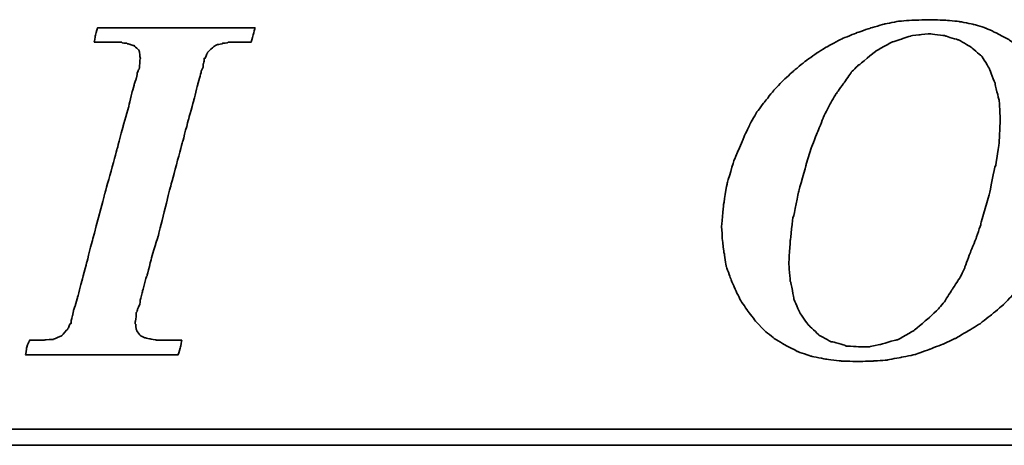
# Model space of a CAD drawing. Header units: millimetres. Extents: x 716 to 1311, y 158 to 389.
# Tile 31 of 48: x 1119 to 1144, y 216 to 227. Entities that reach past the tile are written whole.
import ezdxf

# ---------------------------------------------------------------- set-up
doc = ezdxf.new("R2010")
doc.units = ezdxf.units.MM
doc.header["$LTSCALE"] = 10
doc.layers.add('DIM', color=4, linetype='Continuous')
doc.layers.add('layer 1', color=7, linetype='Continuous')

# ---------------------------------------------------------------- blocks, each defined once
blk = doc.blocks.new('TBI MOTION logo(完整正式版)')
at = {"layer": 'layer 1', "color": 22, "lineweight": 35}
for points, knots in [([(-11.34375, -6.98375), (-11.34375, -6.98375), (-10.91375, -7.43875), (-10.91375, -7.43875), (-10.91375, -7.43875), (-10.91375, -7.43875), (-10.38625, -7.87125), (-10.38625, -7.87125), (-10.38625, -7.87125), (-10.38625, -7.87125), (-9.81125, -8.20375), (-9.81125, -8.20375), (-9.81125, -8.20375), (-9.81125, -8.20375), (-9.21125, -8.51875), (-9.21125, -8.51875), (-9.21125, -8.51875), (-9.21125, -8.51875), (-8.51625, -8.75875), (-8.51625, -8.75875), (-8.51625, -8.75875), (-8.51625, -8.75875), (-7.77125, -8.90375), (-7.77125, -8.90375), (-7.77125, -8.90375), (-7.77125, -8.90375), (-6.97875, -8.99875), (-6.97875, -8.99875), (-6.97875, -8.99875), (-6.97875, -8.99875), (-6.14125, -9.02375), (-6.14125, -9.02375), (-6.14125, -9.02375), (-6.14125, -9.02375), (-5.37125, -8.99875), (-5.37125, -8.99875), (-5.37125, -8.99875), (-5.37125, -8.99875), (-4.65375, -8.94875), (-4.65375, -8.94875), (-4.65375, -8.94875), (-4.65375, -8.94875), (-3.93375, -8.80625), (-3.93375, -8.80625), (-3.93375, -8.80625), (-3.93375, -8.80625), (-3.21375, -8.66375), (-3.21375, -8.66375), (-3.21375, -8.66375), (-3.21375, -8.66375), (-2.49375, -8.39875), (-2.49375, -8.39875), (-2.49375, -8.39875), (-2.49375, -8.39875), (-1.79875, -8.13375), (-1.79875, -8.13375), (-1.79875, -8.13375), (-1.79875, -8.13375), (-1.17375, -7.84375), (-1.17375, -7.84375), (-1.17375, -7.84375), (-1.17375, -7.84375), (-0.52375, -7.46375), (-0.52375, -7.46375), (-0.52375, -7.46375), (-0.52375, -7.46375), (0.10124, -7.07875), (0.10124, -7.07875), (0.10124, -7.07875), (0.10124, -7.07875), (0.67625, -6.62375), (0.67625, -6.62375), (0.67625, -6.62375), (0.67625, -6.62375), (1.24874, -6.14375), (1.24874, -6.14375), (1.24874, -6.14375), (1.24874, -6.14375), (1.72874, -5.64125), (1.72874, -5.64125), (1.72874, -5.64125), (1.72874, -5.64125), (2.18624, -5.06375), (2.18624, -5.06375), (2.18624, -5.06375), (2.18624, -5.06375), (2.61625, -4.48874), (2.61625, -4.48874), (2.61625, -4.48874), (2.61625, -4.48874), (3.00125, -3.83874), (3.00125, -3.83874), (3.00125, -3.83874), (3.00125, -3.83874), (3.36124, -3.21374), (3.36124, -3.21374), (3.36124, -3.21374), (3.36124, -3.21374), (3.84374, -1.99125), (3.84374, -1.99125), (3.84374, -1.99125), (3.84374, -1.99125), (4.22625, -0.81875), (4.22625, -0.81875), (4.22625, -0.81875), (4.22625, -0.81875), (4.39125, 0.45624), (4.39125, 0.45624), (4.39125, 0.45624), (4.39125, 0.45624), (4.48874, 1.70124), (4.48874, 1.70124), (4.48874, 1.70124), (4.48874, 1.70124), (4.43874, 2.44625), (4.43874, 2.44625), (4.43874, 2.44625), (4.43874, 2.44625), (4.36874, 3.14125), (4.36874, 3.14125), (4.36874, 3.14125), (4.36874, 3.14125), (4.25125, 3.81125), (4.25125, 3.81125), (4.25125, 3.81125), (4.25125, 3.81125), (4.03124, 4.41125), (4.03124, 4.41125), (4.03124, 4.41125), (4.03124, 4.41125), (3.74374, 5.01125), (3.74374, 5.01125), (3.74374, 5.01125), (3.74374, 5.01125), (3.43124, 5.58875), (3.43124, 5.58875), (3.43124, 5.58875), (3.43124, 5.58875), (3.02625, 6.09125), (3.02625, 6.09125), (3.02625, 6.09125), (3.02625, 6.09125), (2.59374, 6.54875), (2.59374, 6.54875), (2.59374, 6.54875), (2.59374, 6.54875), (2.09124, 6.98125), (2.09124, 6.98125), (2.09124, 6.98125), (2.09124, 6.98125), (1.56124, 7.36625), (1.56124, 7.36625), (1.56124, 7.36625), (1.56124, 7.36625), (0.98624, 7.67625), (0.98624, 7.67625), (0.98624, 7.67625), (0.98624, 7.67625), (0.38624, 7.96375), (0.38624, 7.96375), (0.38624, 7.96375), (0.38624, 7.96375), (-0.25875, 8.15625), (-0.25875, 8.15625), (-0.25875, 8.15625), (-0.25875, 8.15625), (-0.98125, 8.30125), (-0.98125, 8.30125), (-0.98125, 8.30125), (-0.98125, 8.30125), (-1.70124, 8.37125), (-1.70124, 8.37125), (-1.70124, 8.37125), (-1.70124, 8.37125), (-2.49375, 8.39624), (-2.49375, 8.39624), (-2.49375, 8.39624), (-2.49375, 8.39624), (-3.28625, 8.37125), (-3.28625, 8.37125), (-3.28625, 8.37125), (-3.28625, 8.37125), (-4.05125, 8.32125), (-4.05125, 8.32125), (-4.05125, 8.32125), (-4.05125, 8.32125), (-4.77375, 8.18125), (-4.77375, 8.18125), (-4.77375, 8.18125), (-4.77375, 8.18125), (-5.51625, 7.96375), (-5.51625, 7.96375), (-5.51625, 7.96375), (-5.51625, 7.96375), (-6.21125, 7.72625), (-6.21125, 7.72625), (-6.21125, 7.72625), (-6.21125, 7.72625), (-6.92875, 7.43625), (-6.92875, 7.43625), (-6.92875, 7.43625), (-6.92875, 7.43625), (-7.57875, 7.10125), (-7.57875, 7.10125), (-7.57875, 7.10125), (-7.57875, 7.10125), (-8.24875, 6.69125), (-8.24875, 6.69125), (-8.24875, 6.69125), (-8.24875, 6.69125), (-8.84875, 6.26125), (-8.84875, 6.26125), (-8.84875, 6.26125), (-8.84875, 6.26125), (-9.42625, 5.78125), (-9.42625, 5.78125), (-9.42625, 5.78125), (-9.42625, 5.78125), (-9.95375, 5.30125), (-9.95375, 5.30125), (-9.95375, 5.30125), (-9.95375, 5.30125), (-10.43375, 4.79624), (-10.43375, 4.79624), (-10.43375, 4.79624), (-10.43375, 4.79624), (-10.88875, 4.22125), (-10.88875, 4.22125), (-10.88875, 4.22125), (-10.88875, 4.22125), (-11.29875, 3.69375), (-11.29875, 3.69375), (-11.29875, 3.69375), (-11.29875, 3.69375), (-11.63375, 3.09125), (-11.63375, 3.09125), (-11.63375, 3.09125), (-11.63375, 3.09125), (-11.91875, 2.49625), (-11.91875, 2.49625), (-11.91875, 2.49625), (-11.91875, 2.49625), (-12.44875, 1.24625), (-12.44875, 1.24625), (-12.44875, 1.24625), (-12.44875, 1.24625), (-12.80875, 0.06874), (-12.80875, 0.06874), (-12.80875, 0.06874), (-12.80875, 0.06874), (-12.99875, -1.07875), (-12.99875, -1.07875), (-12.99875, -1.07875), (-12.99875, -1.07875), (-13.09375, -2.18375), (-13.09375, -2.18375), (-13.09375, -2.18375), (-13.09375, -2.18375), (-13.04875, -2.85375), (-13.04875, -2.85375), (-13.04875, -2.85375), (-13.04875, -2.85375), (-12.97375, -3.50375), (-12.97375, -3.50375), (-12.97375, -3.50375), (-12.97375, -3.50375), (-12.95375, -3.50375), (-12.95375, -3.50375), (-12.95375, -3.50375), (-12.95375, -3.50375), (-12.85375, -4.17375), (-12.85375, -4.17375), (-12.85375, -4.17375), (-12.85375, -4.17375), (-12.63875, -4.77624), (-12.63875, -4.77624), (-12.63875, -4.77624), (-12.63875, -4.77624), (-12.39875, -5.35125), (-12.39875, -5.35125), (-12.39875, -5.35125), (-12.39875, -5.35125), (-12.11375, -5.92875), (-12.11375, -5.92875), (-12.11375, -5.92875), (-12.11375, -5.92875), (-11.75375, -6.45375), (-11.75375, -6.45375), (-11.75375, -6.45375), (-11.75375, -6.45375), (-11.34375, -6.98375), (-11.34375, -6.98375)], [0, 0, 0, 0, 0.01369863, 0.01369863, 0.01369863, 0.01369864, 0.02739726, 0.02739726, 0.02739726, 0.02739727, 0.04109589, 0.04109589, 0.04109589, 0.0410959, 0.05479452, 0.05479452, 0.05479452, 0.05479453, 0.06849315, 0.06849315, 0.06849315, 0.06849316, 0.08219178, 0.08219178, 0.08219178, 0.08219179, 0.09589041, 0.09589041, 0.09589041, 0.09589042, 0.10958904, 0.10958904, 0.10958904, 0.10958905, 0.12328767, 0.12328767, 0.12328767, 0.12328768, 0.1369863, 0.1369863, 0.1369863, 0.13698631, 0.15068493, 0.15068493, 0.15068493, 0.15068494, 0.16438356, 0.16438356, 0.16438356, 0.16438357, 0.17808219, 0.17808219, 0.17808219, 0.1780822, 0.19178082, 0.19178082, 0.19178082, 0.19178083, 0.20547945, 0.20547945, 0.20547945, 0.20547946, 0.21917808, 0.21917808, 0.21917808, 0.21917809, 0.23287671, 0.23287671, 0.23287671, 0.23287672, 0.24657534, 0.24657534, 0.24657534, 0.24657535, 0.26027397, 0.26027397, 0.26027397, 0.26027398, 0.2739726, 0.2739726, 0.2739726, 0.27397261, 0.28767123, 0.28767123, 0.28767123, 0.28767124, 0.30136986, 0.30136986, 0.30136986, 0.30136987, 0.31506849, 0.31506849, 0.31506849, 0.3150685, 0.32876712, 0.32876712, 0.32876712, 0.32876713, 0.34246575, 0.34246575, 0.34246575, 0.34246576, 0.35616438, 0.35616438, 0.35616438, 0.35616439, 0.36986301, 0.36986301, 0.36986301, 0.36986302, 0.38356164, 0.38356164, 0.38356164, 0.38356165, 0.39726027, 0.39726027, 0.39726027, 0.39726028, 0.4109589, 0.4109589, 0.4109589, 0.41095891, 0.42465753, 0.42465753, 0.42465753, 0.42465754, 0.43835616, 0.43835616, 0.43835616, 0.43835617, 0.45205479, 0.45205479, 0.45205479, 0.4520548, 0.46575342, 0.46575342, 0.46575342, 0.46575343, 0.47945205, 0.47945205, 0.47945205, 0.47945206, 0.49315068, 0.49315068, 0.49315068, 0.49315069, 0.50684932, 0.50684932, 0.50684932, 0.50684933, 0.52054795, 0.52054795, 0.52054795, 0.52054796, 0.53424658, 0.53424658, 0.53424658, 0.53424659, 0.54794521, 0.54794521, 0.54794521, 0.54794522, 0.56164384, 0.56164384, 0.56164384, 0.56164385, 0.57534247, 0.57534247, 0.57534247, 0.57534248, 0.5890411, 0.5890411, 0.5890411, 0.58904111, 0.60273973, 0.60273973, 0.60273973, 0.60273974, 0.61643836, 0.61643836, 0.61643836, 0.61643837, 0.63013699, 0.63013699, 0.63013699, 0.630137, 0.64383562, 0.64383562, 0.64383562, 0.64383563, 0.65753425, 0.65753425, 0.65753425, 0.65753426, 0.67123288, 0.67123288, 0.67123288, 0.67123289, 0.68493151, 0.68493151, 0.68493151, 0.68493152, 0.69863014, 0.69863014, 0.69863014, 0.69863015, 0.71232877, 0.71232877, 0.71232877, 0.71232878, 0.7260274, 0.7260274, 0.7260274, 0.72602741, 0.73972603, 0.73972603, 0.73972603, 0.73972604, 0.75342466, 0.75342466, 0.75342466, 0.75342467, 0.76712329, 0.76712329, 0.76712329, 0.7671233, 0.78082192, 0.78082192, 0.78082192, 0.78082193, 0.79452055, 0.79452055, 0.79452055, 0.79452056, 0.80821918, 0.80821918, 0.80821918, 0.80821919, 0.82191781, 0.82191781, 0.82191781, 0.82191782, 0.83561644, 0.83561644, 0.83561644, 0.83561645, 0.84931507, 0.84931507, 0.84931507, 0.84931508, 0.8630137, 0.8630137, 0.8630137, 0.86301371, 0.87671233, 0.87671233, 0.87671233, 0.87671234, 0.89041096, 0.89041096, 0.89041096, 0.89041097, 0.90410959, 0.90410959, 0.90410959, 0.9041096, 0.91780822, 0.91780822, 0.91780822, 0.91780823, 0.93150685, 0.93150685, 0.93150685, 0.93150686, 0.94520548, 0.94520548, 0.94520548, 0.94520549, 0.95890411, 0.95890411, 0.95890411, 0.95890412, 0.97260274, 0.97260274, 0.97260274, 0.97260275, 0.98630137, 0.98630137, 0.98630137, 0.98630138, 1, 1, 1, 1]), ([(-40.59125, -7.94375), (-40.59125, -7.94375), (-40.97375, -7.94375), (-40.97375, -7.94375), (-40.97375, -7.94375), (-40.97375, -7.94375), (-41.38125, -7.94375), (-41.38125, -7.94375), (-41.38125, -7.94375), (-41.38125, -7.94375), (-41.54875, -7.94375), (-41.54875, -7.94375), (-41.54875, -7.94375), (-41.54875, -7.94375), (-41.59875, -7.94375), (-41.59875, -7.94375), (-41.59875, -7.94375), (-41.59875, -7.94375), (-41.88375, -7.94375), (-41.88375, -7.94375), (-41.88375, -7.94375), (-41.88375, -7.94375), (-41.90875, -7.91875), (-41.90875, -7.91875), (-41.90875, -7.91875), (-41.90875, -7.91875), (-42.19875, -7.87125), (-42.19875, -7.87125), (-42.19875, -7.87125), (-42.19875, -7.87125), (-42.43875, -7.82375), (-42.43875, -7.82375), (-42.43875, -7.82375), (-42.43875, -7.82375), (-42.45875, -7.82375), (-42.45875, -7.82375), (-42.45875, -7.82375), (-42.45875, -7.82375), (-42.48625, -7.82375), (-42.48625, -7.82375), (-42.48625, -7.82375), (-42.48625, -7.82375), (-42.67625, -7.72375), (-42.67625, -7.72375), (-42.67625, -7.72375), (-42.67625, -7.72375), (-42.70125, -7.70375), (-42.70125, -7.70375), (-42.70125, -7.70375), (-42.70125, -7.70375), (-42.72375, -7.67875), (-42.72375, -7.67875), (-42.72375, -7.67875), (-42.72375, -7.67875), (-42.86875, -7.48875), (-42.86875, -7.48875), (-42.86875, -7.48875), (-42.86875, -7.48875), (-42.89375, -7.43875), (-42.89375, -7.43875), (-42.89375, -7.43875), (-42.89375, -7.43875), (-42.91875, -7.38875), (-42.91875, -7.38875), (-42.91875, -7.38875), (-42.91875, -7.38875), (-42.93875, -7.12875), (-42.93875, -7.12875), (-42.93875, -7.12875), (-42.93875, -7.12875), (-42.96375, -7.10375), (-42.96375, -7.10375), (-42.96375, -7.10375), (-42.96375, -7.10375), (-42.96375, -7.05375), (-42.96375, -7.05375), (-42.96375, -7.05375), (-42.96375, -7.05375), (-42.96375, -7.00875), (-42.96375, -7.00875), (-42.96375, -7.00875), (-42.96375, -7.00875), (-42.91875, -6.69625), (-42.91875, -6.69625), (-42.91875, -6.69625), (-42.91875, -6.69625), (-42.91875, -6.62375), (-42.91875, -6.62375), (-42.91875, -6.62375), (-42.91875, -6.62375), (-42.91875, -6.59625), (-42.91875, -6.59625), (-42.91875, -6.59625), (-42.91875, -6.59625), (-42.91875, -6.57375), (-42.91875, -6.57375), (-42.91875, -6.57375), (-42.91875, -6.57375), (-42.91875, -6.52875), (-42.91875, -6.52875), (-42.91875, -6.52875), (-42.91875, -6.52875), (-42.89375, -6.50375), (-42.89375, -6.50375), (-42.89375, -6.50375), (-42.89375, -6.50375), (-42.84375, -6.38375), (-42.84375, -6.38375), (-42.84375, -6.38375), (-42.84375, -6.38375), (-42.84375, -6.35875), (-42.84375, -6.35875), (-42.84375, -6.35875), (-42.84375, -6.35875), (-42.74625, -6.14375), (-42.74625, -6.14375), (-42.74625, -6.14375), (-42.74625, -6.14375), (-42.70125, -5.85375), (-42.70125, -5.85375), (-42.70125, -5.85375), (-42.70125, -5.85375), (-42.60375, -5.47125), (-42.60375, -5.47125), (-42.60375, -5.47125), (-42.60375, -5.47125), (-42.60375, -5.44875), (-42.60375, -5.44875), (-42.60375, -5.44875), (-42.60375, -5.44875), (-42.38875, -4.67875), (-42.38875, -4.67875), (-42.38875, -4.67875), (-42.38875, -4.67875), (-42.36375, -4.65375), (-42.36375, -4.65375), (-42.36375, -4.65375), (-42.36375, -4.65375), (-42.12375, -3.69625), (-42.12375, -3.69625), (-42.12375, -3.69625), (-42.12375, -3.69625), (-42.12375, -3.67374), (-42.12375, -3.67374), (-42.12375, -3.67374), (-42.12375, -3.67374), (-41.78875, -2.59374), (-41.78875, -2.59374), (-41.78875, -2.59374), (-41.78875, -2.59374), (-41.18875, -0.19375), (-41.18875, -0.19375), (-41.18875, -0.19375), (-41.18875, -0.19375), (-40.54375, 2.20624), (-40.54375, 2.20624), (-40.54375, 2.20624), (-40.54375, 2.20624), (-40.25375, 3.30875), (-40.25375, 3.30875), (-40.25375, 3.30875), (-40.25375, 3.30875), (-39.98875, 4.27125), (-39.98875, 4.27125), (-39.98875, 4.27125), (-39.98875, 4.27125), (-39.77375, 5.13125), (-39.77375, 5.13125), (-39.77375, 5.13125), (-39.77375, 5.13125), (-39.67875, 5.47125), (-39.67875, 5.47125), (-39.67875, 5.47125), (-39.67875, 5.47125), (-39.60375, 5.75625), (-39.60375, 5.75625), (-39.60375, 5.75625), (-39.60375, 5.75625), (-39.60375, 5.78125), (-39.60375, 5.78125), (-39.60375, 5.78125), (-39.60375, 5.78125), (-39.50875, 5.97125), (-39.50875, 5.97125), (-39.50875, 5.97125), (-39.50875, 5.97125), (-39.50875, 6.13875), (-39.50875, 6.13875), (-39.50875, 6.13875), (-39.50875, 6.13875), (-39.48625, 6.16625), (-39.48625, 6.16625), (-39.48625, 6.16625), (-39.48625, 6.16625), (-39.46125, 6.28625), (-39.46125, 6.28625), (-39.46125, 6.28625), (-39.46125, 6.28625), (-39.46125, 6.42625), (-39.46125, 6.42625), (-39.46125, 6.42625), (-39.46125, 6.42625), (-39.41375, 6.42625), (-39.41375, 6.42625), (-39.41375, 6.42625), (-39.41375, 6.42625), (-39.29375, 6.69125), (-39.29375, 6.69125), (-39.29375, 6.69125), (-39.29375, 6.69125), (-39.26875, 6.74125), (-39.26875, 6.74125), (-39.26875, 6.74125), (-39.26875, 6.74125), (-39.24375, 6.76625), (-39.24375, 6.76625), (-39.24375, 6.76625), (-39.24375, 6.76625), (-38.98375, 7.00624), (-38.98375, 7.00624), (-38.98375, 7.00624), (-38.98375, 7.00624), (-38.95625, 7.02624), (-38.95625, 7.02624), (-38.95625, 7.02624), (-38.95625, 7.02624), (-38.78875, 7.12624), (-38.78875, 7.12624), (-38.78875, 7.12624), (-38.78875, 7.12624), (-38.76375, 7.12624), (-38.76375, 7.12624), (-38.76375, 7.12624), (-38.76375, 7.12624), (-38.74375, 7.12624), (-38.74375, 7.12624), (-38.74375, 7.12624), (-38.74375, 7.12624), (-38.52875, 7.17125), (-38.52875, 7.17125), (-38.52875, 7.17125), (-38.52875, 7.17125), (-38.52875, 7.19624), (-38.52875, 7.19624), (-38.52875, 7.19624), (-38.52875, 7.19624), (-38.50375, 7.19624), (-38.50375, 7.19624), (-38.50375, 7.19624), (-38.50375, 7.19624), (-38.26125, 7.21875), (-38.26125, 7.21875), (-38.26125, 7.21875), (-38.26125, 7.21875), (-38.23875, 7.24624), (-38.23875, 7.24624), (-38.23875, 7.24624), (-38.23875, 7.24624), (-38.21625, 7.24624), (-38.21625, 7.24624), (-38.21625, 7.24624), (-38.21625, 7.24624), (-38.18875, 7.24624), (-38.18875, 7.24624), (-38.18875, 7.24624), (-38.18875, 7.24624), (-37.90375, 7.24624), (-37.90375, 7.24624), (-37.90375, 7.24624), (-37.90375, 7.24624), (-37.85375, 7.24624), (-37.85375, 7.24624), (-37.85375, 7.24624), (-37.85375, 7.24624), (-37.75875, 7.24624), (-37.75875, 7.24624), (-37.75875, 7.24624), (-37.75875, 7.24624), (-37.42375, 7.24624), (-37.42375, 7.24624), (-37.42375, 7.24624), (-37.42375, 7.24624), (-37.08875, 7.24624), (-37.08875, 7.24624), (-37.08875, 7.24624), (-37.08875, 7.24624), (-37.06375, 7.24624), (-37.06375, 7.24624), (-37.06375, 7.24624), (-37.06375, 7.24624), (-37.06375, 7.26624), (-37.06375, 7.26624), (-37.06375, 7.26624), (-37.06375, 7.26624), (-37.03875, 7.29125), (-37.03875, 7.29125), (-37.03875, 7.29125), (-37.03875, 7.29125), (-37.03875, 7.31625), (-37.03875, 7.31625), (-37.03875, 7.31625), (-37.03875, 7.31625), (-36.94125, 7.67625), (-36.94125, 7.67625), (-36.94125, 7.67625), (-36.94125, 7.67625), (-36.86875, 7.98625), (-36.86875, 7.98625), (-36.86875, 7.98625), (-36.86875, 7.98625), (-36.98875, 7.98625), (-36.98875, 7.98625), (-36.98875, 7.98625), (-36.98875, 7.98625), (-37.42375, 7.98625), (-37.42375, 7.98625), (-37.42375, 7.98625), (-37.42375, 7.98625), (-37.94875, 7.98625), (-37.94875, 7.98625), (-37.94875, 7.98625), (-37.94875, 7.98625), (-38.57375, 7.98625), (-38.57375, 7.98625), (-38.57375, 7.98625), (-38.57375, 7.98625), (-39.29375, 7.98625), (-39.29375, 7.98625), (-39.29375, 7.98625), (-39.29375, 7.98625), (-40.82875, 7.98625), (-40.82875, 7.98625), (-40.82875, 7.98625), (-40.82875, 7.98625), (-42.36375, 7.98625), (-42.36375, 7.98625), (-42.36375, 7.98625), (-42.36375, 7.98625), (-43.08375, 7.98625), (-43.08375, 7.98625), (-43.08375, 7.98625), (-43.08375, 7.98625), (-43.70875, 7.98625), (-43.70875, 7.98625), (-43.70875, 7.98625), (-43.70875, 7.98625), (-44.23375, 7.98625), (-44.23375, 7.98625), (-44.23375, 7.98625), (-44.23375, 7.98625), (-44.66875, 7.98625), (-44.66875, 7.98625), (-44.66875, 7.98625), (-44.66875, 7.98625), (-44.88375, 7.98625), (-44.88375, 7.98625), (-44.88375, 7.98625), (-44.88375, 7.98625), (-44.90875, 7.94125), (-44.90875, 7.94125), (-44.90875, 7.94125), (-44.90875, 7.94125), (-44.90875, 7.91625), (-44.90875, 7.91625), (-44.90875, 7.91625), (-44.90875, 7.91625), (-45.00375, 7.55625), (-45.00375, 7.55625), (-45.00375, 7.55625), (-45.00375, 7.55625), (-45.05375, 7.24624), (-45.05375, 7.24624), (-45.05375, 7.24624), (-45.05375, 7.24624), (-44.61875, 7.24624), (-44.61875, 7.24624), (-44.61875, 7.24624), (-44.61875, 7.24624), (-44.11375, 7.24624), (-44.11375, 7.24624), (-44.11375, 7.24624), (-44.11375, 7.24624), (-43.99375, 7.24624), (-43.99375, 7.24624), (-43.99375, 7.24624), (-43.99375, 7.24624), (-43.94625, 7.24624), (-43.94625, 7.24624), (-43.94625, 7.24624), (-43.94625, 7.24624), (-43.92374, 7.24624), (-43.92374, 7.24624), (-43.92374, 7.24624), (-43.92374, 7.24624), (-43.65875, 7.24624), (-43.65875, 7.24624), (-43.65875, 7.24624), (-43.65875, 7.24624), (-43.63875, 7.21875), (-43.63875, 7.21875), (-43.63875, 7.21875), (-43.63875, 7.21875), (-43.46875, 7.19624), (-43.46875, 7.19624), (-43.46875, 7.19624), (-43.46875, 7.19624), (-43.39875, 7.19624), (-43.39875, 7.19624), (-43.39875, 7.19624), (-43.39875, 7.19624), (-43.37125, 7.17125), (-43.37125, 7.17125), (-43.37125, 7.17125), (-43.37125, 7.17125), (-43.34875, 7.17125), (-43.34875, 7.17125), (-43.34875, 7.17125), (-43.34875, 7.17125), (-43.20375, 7.12624), (-43.20375, 7.12624), (-43.20375, 7.12624), (-43.20375, 7.12624), (-43.05875, 7.07624), (-43.05875, 7.07624), (-43.05875, 7.07624), (-43.05875, 7.07624), (-43.01375, 7.07624), (-43.01375, 7.07624), (-43.01375, 7.07624), (-43.01375, 7.07624), (-42.98875, 7.02624), (-42.98875, 7.02624), (-42.98875, 7.02624), (-42.98875, 7.02624), (-42.79875, 6.86125), (-42.79875, 6.86125), (-42.79875, 6.86125), (-42.79875, 6.86125), (-42.77375, 6.81125), (-42.77375, 6.81125), (-42.77375, 6.81125), (-42.77375, 6.81125), (-42.74625, 6.76625), (-42.74625, 6.76625), (-42.74625, 6.76625), (-42.74625, 6.76625), (-42.72375, 6.47625), (-42.72375, 6.47625), (-42.72375, 6.47625), (-42.72375, 6.47625), (-42.70125, 6.45124), (-42.70125, 6.45124), (-42.70125, 6.45124), (-42.70125, 6.45124), (-42.70125, 6.42625), (-42.70125, 6.42625), (-42.70125, 6.42625), (-42.70125, 6.42625), (-42.72375, 6.40625), (-42.72375, 6.40625), (-42.72375, 6.40625), (-42.72375, 6.40625), (-42.74625, 5.97125), (-42.74625, 5.97125), (-42.74625, 5.97125), (-42.74625, 5.97125), (-42.74625, 5.94625), (-42.74625, 5.94625), (-42.74625, 5.94625), (-42.74625, 5.94625), (-42.74625, 5.92625), (-42.74625, 5.92625), (-42.74625, 5.92625), (-42.74625, 5.92625), (-42.77375, 5.87625), (-42.77375, 5.87625), (-42.77375, 5.87625), (-42.77375, 5.87625), (-42.81875, 5.80625), (-42.81875, 5.80625), (-42.81875, 5.80625), (-42.81875, 5.80625), (-42.86875, 5.63625), (-42.86875, 5.63625), (-42.86875, 5.63625), (-42.86875, 5.63625), (-42.91875, 5.39625), (-42.91875, 5.39625), (-42.91875, 5.39625), (-42.91875, 5.39625), (-42.91875, 5.37124), (-42.91875, 5.37124), (-42.91875, 5.37124), (-42.91875, 5.37124), (-43.01375, 5.10874), (-43.01375, 5.10874), (-43.01375, 5.10874), (-43.01375, 5.10874), (-43.10875, 4.77124), (-43.10875, 4.77124), (-43.10875, 4.77124), (-43.10875, 4.77124), (-43.29875, 3.95625), (-43.29875, 3.95625), (-43.29875, 3.95625), (-43.29875, 3.95625), (-43.58875, 2.95125), (-43.58875, 2.95125), (-43.58875, 2.95125), (-43.58875, 2.95125), (-43.87375, 1.87125), (-43.87375, 1.87125), (-43.87375, 1.87125), (-43.87375, 1.87125), (-44.52625, -0.50374), (-44.52625, -0.50374), (-44.52625, -0.50374), (-44.52625, -0.50374), (-45.14875, -2.85375), (-45.14875, -2.85375), (-45.14875, -2.85375), (-45.14875, -2.85375), (-45.43375, -3.95875), (-45.43375, -3.95875), (-45.43375, -3.95875), (-45.43375, -3.95875), (-45.69875, -4.96875), (-45.69875, -4.96875), (-45.69875, -4.96875), (-45.69875, -4.96875), (-45.91375, -5.78375), (-45.91375, -5.78375), (-45.91375, -5.78375), (-45.91375, -5.78375), (-46.01375, -6.11875), (-46.01375, -6.11875), (-46.01375, -6.11875), (-46.01375, -6.11875), (-46.01375, -6.14375), (-46.01375, -6.14375), (-46.01375, -6.14375), (-46.01375, -6.14375), (-46.10875, -6.40875), (-46.10875, -6.40875), (-46.10875, -6.40875), (-46.10875, -6.40875), (-46.15375, -6.64875), (-46.15375, -6.64875), (-46.15375, -6.64875), (-46.15375, -6.64875), (-46.20375, -6.83875), (-46.20375, -6.83875), (-46.20375, -6.83875), (-46.20375, -6.83875), (-46.22875, -6.93375), (-46.22875, -6.93375), (-46.22875, -6.93375), (-46.22875, -6.93375), (-46.22875, -7.07875), (-46.22875, -7.07875), (-46.22875, -7.07875), (-46.22875, -7.07875), (-46.27375, -7.07875), (-46.27375, -7.07875), (-46.27375, -7.07875), (-46.27375, -7.07875), (-46.39375, -7.34375), (-46.39375, -7.34375), (-46.39375, -7.34375), (-46.39375, -7.34375), (-46.39375, -7.36875), (-46.39375, -7.36875), (-46.39375, -7.36875), (-46.39375, -7.36875), (-46.42125, -7.38875), (-46.42125, -7.38875), (-46.42125, -7.38875), (-46.42125, -7.38875), (-46.68375, -7.67875), (-46.68375, -7.67875), (-46.68375, -7.67875), (-46.68375, -7.67875), (-46.70875, -7.70375), (-46.70875, -7.70375), (-46.70875, -7.70375), (-46.70875, -7.70375), (-46.75375, -7.72375), (-46.75375, -7.72375), (-46.75375, -7.72375), (-46.75375, -7.72375), (-47.08875, -7.87125), (-47.08875, -7.87125), (-47.08875, -7.87125), (-47.08875, -7.87125), (-47.11625, -7.87125), (-47.11625, -7.87125), (-47.11625, -7.87125), (-47.11625, -7.87125), (-47.13875, -7.89375), (-47.13875, -7.89375), (-47.13875, -7.89375), (-47.13875, -7.89375), (-47.56875, -7.91875), (-47.56875, -7.91875), (-47.56875, -7.91875), (-47.56875, -7.91875), (-47.59625, -7.94375), (-47.59625, -7.94375), (-47.59625, -7.94375), (-47.59625, -7.94375), (-47.64375, -7.94375), (-47.64375, -7.94375), (-47.64375, -7.94375), (-47.64375, -7.94375), (-47.73625, -7.94375), (-47.73625, -7.94375), (-47.73625, -7.94375), (-47.73625, -7.94375), (-48.07375, -7.94375), (-48.07375, -7.94375), (-48.07375, -7.94375), (-48.07375, -7.94375), (-48.36125, -7.94375), (-48.36125, -7.94375), (-48.36125, -7.94375), (-48.36125, -7.94375), (-48.36125, -7.96625), (-48.36125, -7.96625), (-48.36125, -7.96625), (-48.36125, -7.96625), (-48.36125, -7.99125), (-48.36125, -7.99125), (-48.36125, -7.99125), (-48.36125, -7.99125), (-48.38875, -8.01375), (-48.38875, -8.01375), (-48.38875, -8.01375), (-48.38875, -8.01375), (-48.50875, -8.34875), (-48.50875, -8.34875), (-48.50875, -8.34875), (-48.50875, -8.34875), (-48.55375, -8.68625), (-48.55375, -8.68625), (-48.55375, -8.68625), (-48.55375, -8.68625), (-48.45875, -8.68625), (-48.45875, -8.68625), (-48.45875, -8.68625), (-48.45875, -8.68625), (-48.07375, -8.68625), (-48.07375, -8.68625), (-48.07375, -8.68625), (-48.07375, -8.68625), (-47.52375, -8.68625), (-47.52375, -8.68625), (-47.52375, -8.68625), (-47.52375, -8.68625), (-46.92375, -8.68625), (-46.92375, -8.68625), (-46.92375, -8.68625), (-46.92375, -8.68625), (-46.25375, -8.68625), (-46.25375, -8.68625), (-46.25375, -8.68625), (-46.25375, -8.68625), (-46.20375, -8.68625), (-46.20375, -8.68625), (-46.20375, -8.68625), (-46.20375, -8.68625), (-44.71375, -8.68625), (-44.71375, -8.68625), (-44.71375, -8.68625), (-44.71375, -8.68625), (-43.22875, -8.68625), (-43.22875, -8.68625), (-43.22875, -8.68625), (-43.22875, -8.68625), (-42.55875, -8.68625), (-42.55875, -8.68625), (-42.55875, -8.68625), (-42.55875, -8.68625), (-42.50875, -8.68625), (-42.50875, -8.68625), (-42.50875, -8.68625), (-42.50875, -8.68625), (-41.93375, -8.68625), (-41.93375, -8.68625), (-41.93375, -8.68625), (-41.93375, -8.68625), (-41.38125, -8.68625), (-41.38125, -8.68625), (-41.38125, -8.68625), (-41.38125, -8.68625), (-40.97375, -8.68625), (-40.97375, -8.68625), (-40.97375, -8.68625), (-40.97375, -8.68625), (-40.78125, -8.68625), (-40.78125, -8.68625), (-40.78125, -8.68625), (-40.78125, -8.68625), (-40.78125, -8.63875), (-40.78125, -8.63875), (-40.78125, -8.63875), (-40.78125, -8.63875), (-40.75875, -8.63875), (-40.75875, -8.63875), (-40.75875, -8.63875), (-40.75875, -8.63875), (-40.66375, -8.27875), (-40.66375, -8.27875), (-40.66375, -8.27875), (-40.66375, -8.27875), (-40.59125, -7.94375), (-40.59125, -7.94375)], [0, 0, 0, 0, 0.00558659, 0.00558659, 0.00558659, 0.0055866, 0.01117318, 0.01117318, 0.01117318, 0.01117319, 0.01675978, 0.01675978, 0.01675978, 0.01675979, 0.02234637, 0.02234637, 0.02234637, 0.02234638, 0.02793296, 0.02793296, 0.02793296, 0.02793297, 0.03351955, 0.03351955, 0.03351955, 0.03351956, 0.03910615, 0.03910615, 0.03910615, 0.03910616, 0.04469274, 0.04469274, 0.04469274, 0.04469275, 0.05027933, 0.05027933, 0.05027933, 0.05027934, 0.05586592, 0.05586592, 0.05586592, 0.05586593, 0.06145251, 0.06145251, 0.06145251, 0.06145252, 0.06703911, 0.06703911, 0.06703911, 0.06703912, 0.0726257, 0.0726257, 0.0726257, 0.07262571, 0.07821229, 0.07821229, 0.07821229, 0.0782123, 0.08379888, 0.08379888, 0.08379888, 0.08379889, 0.08938547, 0.08938547, 0.08938547, 0.08938548, 0.09497207, 0.09497207, 0.09497207, 0.09497208, 0.10055866, 0.10055866, 0.10055866, 0.10055867, 0.10614525, 0.10614525, 0.10614525, 0.10614526, 0.11173184, 0.11173184, 0.11173184, 0.11173185, 0.11731844, 0.11731844, 0.11731844, 0.11731845, 0.12290503, 0.12290503, 0.12290503, 0.12290504, 0.12849162, 0.12849162, 0.12849162, 0.12849163, 0.13407821, 0.13407821, 0.13407821, 0.13407822, 0.1396648, 0.1396648, 0.1396648, 0.13966481, 0.1452514, 0.1452514, 0.1452514, 0.14525141, 0.15083799, 0.15083799, 0.15083799, 0.150838, 0.15642458, 0.15642458, 0.15642458, 0.15642459, 0.16201117, 0.16201117, 0.16201117, 0.16201118, 0.16759777, 0.16759777, 0.16759777, 0.16759778, 0.17318436, 0.17318436, 0.17318436, 0.17318437, 0.17877095, 0.17877095, 0.17877095, 0.17877096, 0.18435754, 0.18435754, 0.18435754, 0.18435755, 0.18994413, 0.18994413, 0.18994413, 0.18994414, 0.19553073, 0.19553073, 0.19553073, 0.19553074, 0.20111732, 0.20111732, 0.20111732, 0.20111733, 0.20670391, 0.20670391, 0.20670391, 0.20670392, 0.2122905, 0.2122905, 0.2122905, 0.21229051, 0.21787709, 0.21787709, 0.21787709, 0.2178771, 0.22346369, 0.22346369, 0.22346369, 0.2234637, 0.22905028, 0.22905028, 0.22905028, 0.22905029, 0.23463687, 0.23463687, 0.23463687, 0.23463688, 0.24022346, 0.24022346, 0.24022346, 0.24022347, 0.24581006, 0.24581006, 0.24581006, 0.24581007, 0.25139665, 0.25139665, 0.25139665, 0.25139666, 0.25698324, 0.25698324, 0.25698324, 0.25698325, 0.26256983, 0.26256983, 0.26256983, 0.26256984, 0.26815642, 0.26815642, 0.26815642, 0.26815643, 0.27374302, 0.27374302, 0.27374302, 0.27374303, 0.27932961, 0.27932961, 0.27932961, 0.27932962, 0.2849162, 0.2849162, 0.2849162, 0.28491621, 0.29050279, 0.29050279, 0.29050279, 0.2905028, 0.29608939, 0.29608939, 0.29608939, 0.2960894, 0.30167598, 0.30167598, 0.30167598, 0.30167599, 0.30726257, 0.30726257, 0.30726257, 0.30726258, 0.31284916, 0.31284916, 0.31284916, 0.31284917, 0.31843575, 0.31843575, 0.31843575, 0.31843576, 0.32402235, 0.32402235, 0.32402235, 0.32402236, 0.32960894, 0.32960894, 0.32960894, 0.32960895, 0.33519553, 0.33519553, 0.33519553, 0.33519554, 0.34078212, 0.34078212, 0.34078212, 0.34078213, 0.34636872, 0.34636872, 0.34636872, 0.34636873, 0.35195531, 0.35195531, 0.35195531, 0.35195532, 0.3575419, 0.3575419, 0.3575419, 0.35754191, 0.36312849, 0.36312849, 0.36312849, 0.3631285, 0.36871508, 0.36871508, 0.36871508, 0.36871509, 0.37430168, 0.37430168, 0.37430168, 0.37430169, 0.37988827, 0.37988827, 0.37988827, 0.37988828, 0.38547486, 0.38547486, 0.38547486, 0.38547487, 0.39106145, 0.39106145, 0.39106145, 0.39106146, 0.39664804, 0.39664804, 0.39664804, 0.39664805, 0.40223464, 0.40223464, 0.40223464, 0.40223465, 0.40782123, 0.40782123, 0.40782123, 0.40782124, 0.41340782, 0.41340782, 0.41340782, 0.41340783, 0.41899441, 0.41899441, 0.41899441, 0.41899442, 0.42458101, 0.42458101, 0.42458101, 0.42458102, 0.4301676, 0.4301676, 0.4301676, 0.43016761, 0.43575419, 0.43575419, 0.43575419, 0.4357542, 0.44134078, 0.44134078, 0.44134078, 0.44134079, 0.44692737, 0.44692737, 0.44692737, 0.44692738, 0.45251397, 0.45251397, 0.45251397, 0.45251398, 0.45810056, 0.45810056, 0.45810056, 0.45810057, 0.46368715, 0.46368715, 0.46368715, 0.46368716, 0.46927374, 0.46927374, 0.46927374, 0.46927375, 0.47486034, 0.47486034, 0.47486034, 0.47486035, 0.48044693, 0.48044693, 0.48044693, 0.48044694, 0.48603352, 0.48603352, 0.48603352, 0.48603353, 0.49162011, 0.49162011, 0.49162011, 0.49162012, 0.4972067, 0.4972067, 0.4972067, 0.49720671, 0.5027933, 0.5027933, 0.5027933, 0.50279331, 0.50837989, 0.50837989, 0.50837989, 0.5083799, 0.51396648, 0.51396648, 0.51396648, 0.51396649, 0.51955307, 0.51955307, 0.51955307, 0.51955308, 0.52513966, 0.52513966, 0.52513966, 0.52513967, 0.53072626, 0.53072626, 0.53072626, 0.53072627, 0.53631285, 0.53631285, 0.53631285, 0.53631286, 0.54189944, 0.54189944, 0.54189944, 0.54189945, 0.54748603, 0.54748603, 0.54748603, 0.54748604, 0.55307263, 0.55307263, 0.55307263, 0.55307264, 0.55865922, 0.55865922, 0.55865922, 0.55865923, 0.56424581, 0.56424581, 0.56424581, 0.56424582, 0.5698324, 0.5698324, 0.5698324, 0.56983241, 0.57541899, 0.57541899, 0.57541899, 0.575419, 0.58100559, 0.58100559, 0.58100559, 0.5810056, 0.58659218, 0.58659218, 0.58659218, 0.58659219, 0.59217877, 0.59217877, 0.59217877, 0.59217878, 0.59776536, 0.59776536, 0.59776536, 0.59776537, 0.60335196, 0.60335196, 0.60335196, 0.60335197, 0.60893855, 0.60893855, 0.60893855, 0.60893856, 0.61452514, 0.61452514, 0.61452514, 0.61452515, 0.62011173, 0.62011173, 0.62011173, 0.62011174, 0.62569832, 0.62569832, 0.62569832, 0.62569833, 0.63128492, 0.63128492, 0.63128492, 0.63128493, 0.63687151, 0.63687151, 0.63687151, 0.63687152, 0.6424581, 0.6424581, 0.6424581, 0.64245811, 0.64804469, 0.64804469, 0.64804469, 0.6480447, 0.65363128, 0.65363128, 0.65363128, 0.65363129, 0.65921788, 0.65921788, 0.65921788, 0.65921789, 0.66480447, 0.66480447, 0.66480447, 0.66480448, 0.67039106, 0.67039106, 0.67039106, 0.67039107, 0.67597765, 0.67597765, 0.67597765, 0.67597766, 0.68156425, 0.68156425, 0.68156425, 0.68156426, 0.68715084, 0.68715084, 0.68715084, 0.68715085, 0.69273743, 0.69273743, 0.69273743, 0.69273744, 0.69832402, 0.69832402, 0.69832402, 0.69832403, 0.70391061, 0.70391061, 0.70391061, 0.70391062, 0.70949721, 0.70949721, 0.70949721, 0.70949722, 0.7150838, 0.7150838, 0.7150838, 0.71508381, 0.72067039, 0.72067039, 0.72067039, 0.7206704, 0.72625698, 0.72625698, 0.72625698, 0.72625699, 0.73184358, 0.73184358, 0.73184358, 0.73184359, 0.73743017, 0.73743017, 0.73743017, 0.73743018, 0.74301676, 0.74301676, 0.74301676, 0.74301677, 0.74860335, 0.74860335, 0.74860335, 0.74860336, 0.75418994, 0.75418994, 0.75418994, 0.75418995, 0.75977654, 0.75977654, 0.75977654, 0.75977655, 0.76536313, 0.76536313, 0.76536313, 0.76536314, 0.77094972, 0.77094972, 0.77094972, 0.77094973, 0.77653631, 0.77653631, 0.77653631, 0.77653632, 0.78212291, 0.78212291, 0.78212291, 0.78212292, 0.7877095, 0.7877095, 0.7877095, 0.78770951, 0.79329609, 0.79329609, 0.79329609, 0.7932961, 0.79888268, 0.79888268, 0.79888268, 0.79888269, 0.80446927, 0.80446927, 0.80446927, 0.80446928, 0.81005587, 0.81005587, 0.81005587, 0.81005588, 0.81564246, 0.81564246, 0.81564246, 0.81564247, 0.82122905, 0.82122905, 0.82122905, 0.82122906, 0.82681564, 0.82681564, 0.82681564, 0.82681565, 0.83240223, 0.83240223, 0.83240223, 0.83240224, 0.83798883, 0.83798883, 0.83798883, 0.83798884, 0.84357542, 0.84357542, 0.84357542, 0.84357543, 0.84916201, 0.84916201, 0.84916201, 0.84916202, 0.8547486, 0.8547486, 0.8547486, 0.85474861, 0.8603352, 0.8603352, 0.8603352, 0.86033521, 0.86592179, 0.86592179, 0.86592179, 0.8659218, 0.87150838, 0.87150838, 0.87150838, 0.87150839, 0.87709497, 0.87709497, 0.87709497, 0.87709498, 0.88268156, 0.88268156, 0.88268156, 0.88268157, 0.88826816, 0.88826816, 0.88826816, 0.88826817, 0.89385475, 0.89385475, 0.89385475, 0.89385476, 0.89944134, 0.89944134, 0.89944134, 0.89944135, 0.90502793, 0.90502793, 0.90502793, 0.90502794, 0.91061453, 0.91061453, 0.91061453, 0.91061454, 0.91620112, 0.91620112, 0.91620112, 0.91620113, 0.92178771, 0.92178771, 0.92178771, 0.92178772, 0.9273743, 0.9273743, 0.9273743, 0.92737431, 0.93296089, 0.93296089, 0.93296089, 0.9329609, 0.93854749, 0.93854749, 0.93854749, 0.9385475, 0.94413408, 0.94413408, 0.94413408, 0.94413409, 0.94972067, 0.94972067, 0.94972067, 0.94972068, 0.95530726, 0.95530726, 0.95530726, 0.95530727, 0.96089385, 0.96089385, 0.96089385, 0.96089386, 0.96648045, 0.96648045, 0.96648045, 0.96648046, 0.97206704, 0.97206704, 0.97206704, 0.97206705, 0.97765363, 0.97765363, 0.97765363, 0.97765364, 0.98324022, 0.98324022, 0.98324022, 0.98324023, 0.98882682, 0.98882682, 0.98882682, 0.98882683, 0.99441341, 0.99441341, 0.99441341, 0.99441342, 1, 1, 1, 1]), ([(-8.77875, 1.03124), (-8.77875, 1.03124), (-8.51625, 1.89625), (-8.51625, 1.89625), (-8.51625, 1.89625), (-8.51625, 1.89625), (-8.20375, 2.66375), (-8.20375, 2.66375), (-8.20375, 2.66375), (-8.20375, 2.66375), (-7.91625, 3.38125), (-7.91625, 3.38125), (-7.91625, 3.38125), (-7.91625, 3.38125), (-7.91625, 3.40624), (-7.91625, 3.40624), (-7.91625, 3.40624), (-7.91625, 3.40624), (-7.57875, 4.07624), (-7.57875, 4.07624), (-7.57875, 4.07624), (-7.57875, 4.07624), (-7.24375, 4.65125), (-7.24375, 4.65125), (-7.24375, 4.65125), (-7.24375, 4.65125), (-7.21875, 4.65125), (-7.21875, 4.65125), (-7.21875, 4.65125), (-7.21875, 4.65125), (-7.21875, 4.67624), (-7.21875, 4.67624), (-7.21875, 4.67624), (-7.21875, 4.67624), (-6.83625, 5.20375), (-6.83625, 5.20375), (-6.83625, 5.20375), (-6.83625, 5.20375), (-6.49875, 5.68625), (-6.49875, 5.68625), (-6.49875, 5.68625), (-6.49875, 5.68625), (-6.49875, 5.70625), (-6.49875, 5.70625), (-6.49875, 5.70625), (-6.49875, 5.70625), (-6.11625, 6.09125), (-6.11625, 6.09125), (-6.11625, 6.09125), (-6.11625, 6.09125), (-6.09125, 6.09125), (-6.09125, 6.09125), (-6.09125, 6.09125), (-6.09125, 6.09125), (-5.27375, 6.76625), (-5.27375, 6.76625), (-5.27375, 6.76625), (-5.27375, 6.76625), (-5.24875, 6.76625), (-5.24875, 6.76625), (-5.24875, 6.76625), (-5.24875, 6.76625), (-5.24875, 6.78625), (-5.24875, 6.78625), (-5.24875, 6.78625), (-5.24875, 6.78625), (-4.38875, 7.26624), (-4.38875, 7.26624), (-4.38875, 7.26624), (-4.38875, 7.26624), (-4.36125, 7.26624), (-4.36125, 7.26624), (-4.36125, 7.26624), (-4.36125, 7.26624), (-3.93375, 7.41125), (-3.93375, 7.41125), (-3.93375, 7.41125), (-3.93375, 7.41125), (-3.47375, 7.55625), (-3.47375, 7.55625), (-3.47375, 7.55625), (-3.47375, 7.55625), (-3.45375, 7.55625), (-3.45375, 7.55625), (-3.45375, 7.55625), (-3.45375, 7.55625), (-3.42875, 7.58124), (-3.42875, 7.58124), (-3.42875, 7.58124), (-3.42875, 7.58124), (-2.97375, 7.62625), (-2.97375, 7.62625), (-2.97375, 7.62625), (-2.97375, 7.62625), (-2.49375, 7.67625), (-2.49375, 7.67625), (-2.49375, 7.67625), (-2.49375, 7.67625), (-2.46875, 7.67625), (-2.46875, 7.67625), (-2.46875, 7.67625), (-2.46875, 7.67625), (-1.70124, 7.58124), (-1.70124, 7.58124), (-1.70124, 7.58124), (-1.70124, 7.58124), (-1.67875, 7.55625), (-1.67875, 7.55625), (-1.67875, 7.55625), (-1.67875, 7.55625), (-1.65375, 7.55625), (-1.65375, 7.55625), (-1.65375, 7.55625), (-1.65375, 7.55625), (-1.03125, 7.36625), (-1.03125, 7.36625), (-1.03125, 7.36625), (-1.03125, 7.36625), (-1.00625, 7.36625), (-1.00625, 7.36625), (-1.00625, 7.36625), (-1.00625, 7.36625), (-0.43124, 7.02624), (-0.43124, 7.02624), (-0.43124, 7.02624), (-0.43124, 7.02624), (-0.40625, 7.00624), (-0.40625, 7.00624), (-0.40625, 7.00624), (-0.40625, 7.00624), (0.12124, 6.57124), (0.12124, 6.57124), (0.12124, 6.57124), (0.12124, 6.57124), (0.14624, 6.54875), (0.14624, 6.54875), (0.14624, 6.54875), (0.14624, 6.54875), (0.17124, 6.52375), (0.17124, 6.52375), (0.17124, 6.52375), (0.17124, 6.52375), (0.55625, 5.89875), (0.55625, 5.89875), (0.55625, 5.89875), (0.55625, 5.89875), (0.55625, 5.87625), (0.55625, 5.87625), (0.55625, 5.87625), (0.55625, 5.87625), (0.84124, 5.15625), (0.84124, 5.15625), (0.84124, 5.15625), (0.84124, 5.15625), (0.84124, 5.13125), (0.84124, 5.13125), (0.84124, 5.13125), (0.84124, 5.13125), (1.03624, 4.31875), (1.03624, 4.31875), (1.03624, 4.31875), (1.03624, 4.31875), (1.05624, 4.31875), (1.05624, 4.31875), (1.05624, 4.31875), (1.05624, 4.31875), (1.05624, 4.29125), (1.05624, 4.29125), (1.05624, 4.29125), (1.05624, 4.29125), (1.10625, 3.33125), (1.10625, 3.33125), (1.10625, 3.33125), (1.10625, 3.33125), (1.10625, 3.30875), (1.10625, 3.30875), (1.10625, 3.30875), (1.10625, 3.30875), (1.05624, 2.20624), (1.05624, 2.20624), (1.05624, 2.20624), (1.05624, 2.20624), (1.05624, 2.18124), (1.05624, 2.18124), (1.05624, 2.18124), (1.05624, 2.18124), (0.86624, 0.93624), (0.86624, 0.93624), (0.86624, 0.93624), (0.86624, 0.93624), (0.84124, 0.93624), (0.84124, 0.93624), (0.84124, 0.93624), (0.84124, 0.93624), (0.55625, -0.45874), (0.55625, -0.45874), (0.55625, -0.45874), (0.55625, -0.45874), (0.12124, -1.99125), (0.12124, -1.99125), (0.12124, -1.99125), (0.12124, -1.99125), (0.12124, -2.01874), (0.12124, -2.01874), (0.12124, -2.01874), (0.12124, -2.01874), (-0.13874, -2.78375), (-0.13874, -2.78375), (-0.13874, -2.78375), (-0.13874, -2.78375), (-0.43124, -3.50375), (-0.43124, -3.50375), (-0.43124, -3.50375), (-0.43124, -3.50375), (-0.69375, -4.19875), (-0.69375, -4.19875), (-0.69375, -4.19875), (-0.69375, -4.19875), (-0.69375, -4.22375), (-0.69375, -4.22375), (-0.69375, -4.22375), (-0.69375, -4.22375), (-0.98125, -4.82374), (-0.98125, -4.82374), (-0.98125, -4.82374), (-0.98125, -4.82374), (-1.00625, -4.82374), (-1.00625, -4.82374), (-1.00625, -4.82374), (-1.00625, -4.82374), (-1.33875, -5.35125), (-1.33875, -5.35125), (-1.33875, -5.35125), (-1.33875, -5.35125), (-1.67875, -5.87875), (-1.67875, -5.87875), (-1.67875, -5.87875), (-1.67875, -5.87875), (-1.67875, -5.90375), (-1.67875, -5.90375), (-1.67875, -5.90375), (-1.67875, -5.90375), (-2.05875, -6.35875), (-2.05875, -6.35875), (-2.05875, -6.35875), (-2.05875, -6.35875), (-2.08375, -6.38375), (-2.08375, -6.38375), (-2.08375, -6.38375), (-2.08375, -6.38375), (-2.46875, -6.74375), (-2.46875, -6.74375), (-2.46875, -6.74375), (-2.46875, -6.74375), (-3.25875, -7.41625), (-3.25875, -7.41625), (-3.25875, -7.41625), (-3.25875, -7.41625), (-3.28625, -7.43875), (-3.28625, -7.43875), (-3.28625, -7.43875), (-3.28625, -7.43875), (-4.12375, -7.91875), (-4.12375, -7.91875), (-4.12375, -7.91875), (-4.12375, -7.91875), (-4.14875, -7.91875), (-4.14875, -7.91875), (-4.14875, -7.91875), (-4.14875, -7.91875), (-4.17125, -7.91875), (-4.17125, -7.91875), (-4.17125, -7.91875), (-4.17125, -7.91875), (-5.03375, -8.15875), (-5.03375, -8.15875), (-5.03375, -8.15875), (-5.03375, -8.15875), (-5.51625, -8.25625), (-5.51625, -8.25625), (-5.51625, -8.25625), (-5.51625, -8.25625), (-5.54125, -8.27875), (-5.54125, -8.27875), (-5.54125, -8.27875), (-5.54125, -8.27875), (-5.56375, -8.27875), (-5.56375, -8.27875), (-5.56375, -8.27875), (-5.56375, -8.27875), (-5.99625, -8.27875), (-5.99625, -8.27875), (-5.99625, -8.27875), (-5.99625, -8.27875), (-6.76375, -8.23125), (-6.76375, -8.23125), (-6.76375, -8.23125), (-6.76375, -8.23125), (-6.78875, -8.23125), (-6.78875, -8.23125), (-6.78875, -8.23125), (-6.78875, -8.23125), (-6.78875, -8.20375), (-6.78875, -8.20375), (-6.78875, -8.20375), (-6.78875, -8.20375), (-7.45875, -8.01375), (-7.45875, -8.01375), (-7.45875, -8.01375), (-7.45875, -8.01375), (-7.48375, -8.01375), (-7.48375, -8.01375), (-7.48375, -8.01375), (-7.48375, -8.01375), (-7.50875, -8.01375), (-7.50875, -8.01375), (-7.50875, -8.01375), (-7.50875, -8.01375), (-8.13125, -7.67875), (-8.13125, -7.67875), (-8.13125, -7.67875), (-8.13125, -7.67875), (-8.15625, -7.65375), (-8.15625, -7.65375), (-8.15625, -7.65375), (-8.15625, -7.65375), (-8.65875, -7.17375), (-8.65875, -7.17375), (-8.65875, -7.17375), (-8.65875, -7.17375), (-8.68375, -7.14875), (-8.68375, -7.14875), (-8.68375, -7.14875), (-8.68375, -7.14875), (-9.08875, -6.57375), (-9.08875, -6.57375), (-9.08875, -6.57375), (-9.08875, -6.57375), (-9.11375, -6.54875), (-9.11375, -6.54875), (-9.11375, -6.54875), (-9.11375, -6.54875), (-9.11375, -6.52875), (-9.11375, -6.52875), (-9.11375, -6.52875), (-9.11375, -6.52875), (-9.40375, -5.85375), (-9.40375, -5.85375), (-9.40375, -5.85375), (-9.40375, -5.85375), (-9.40375, -5.82875), (-9.40375, -5.82875), (-9.40375, -5.82875), (-9.40375, -5.82875), (-9.56875, -4.96875), (-9.56875, -4.96875), (-9.56875, -4.96875), (-9.56875, -4.96875), (-9.59375, -4.94375), (-9.59375, -4.94375), (-9.59375, -4.94375), (-9.59375, -4.94375), (-9.66375, -4.03375), (-9.66375, -4.03375), (-9.66375, -4.03375), (-9.66375, -4.03375), (-9.66375, -4.00875), (-9.66375, -4.00875), (-9.66375, -4.00875), (-9.66375, -4.00875), (-9.59375, -2.85375), (-9.59375, -2.85375), (-9.59375, -2.85375), (-9.59375, -2.85375), (-9.45125, -1.65875), (-9.45125, -1.65875), (-9.45125, -1.65875), (-9.45125, -1.65875), (-9.42625, -1.63375), (-9.42625, -1.63375), (-9.42625, -1.63375), (-9.42625, -1.63375), (-9.16125, -0.33875), (-9.16125, -0.33875), (-9.16125, -0.33875), (-9.16125, -0.33875), (-8.77875, 1.00624), (-8.77875, 1.00624), (-8.77875, 1.00624), (-8.77875, 1.00624), (-8.77875, 1.03124), (-8.77875, 1.03124)], [0, 0, 0, 0, 0.01020408, 0.01020408, 0.01020408, 0.01020409, 0.02040816, 0.02040816, 0.02040816, 0.02040817, 0.03061224, 0.03061224, 0.03061224, 0.03061225, 0.04081633, 0.04081633, 0.04081633, 0.04081634, 0.05102041, 0.05102041, 0.05102041, 0.05102042, 0.06122449, 0.06122449, 0.06122449, 0.0612245, 0.07142857, 0.07142857, 0.07142857, 0.07142858, 0.08163265, 0.08163265, 0.08163265, 0.08163266, 0.09183673, 0.09183673, 0.09183673, 0.09183674, 0.10204082, 0.10204082, 0.10204082, 0.10204083, 0.1122449, 0.1122449, 0.1122449, 0.11224491, 0.12244898, 0.12244898, 0.12244898, 0.12244899, 0.13265306, 0.13265306, 0.13265306, 0.13265307, 0.14285714, 0.14285714, 0.14285714, 0.14285715, 0.15306122, 0.15306122, 0.15306122, 0.15306123, 0.16326531, 0.16326531, 0.16326531, 0.16326532, 0.17346939, 0.17346939, 0.17346939, 0.1734694, 0.18367347, 0.18367347, 0.18367347, 0.18367348, 0.19387755, 0.19387755, 0.19387755, 0.19387756, 0.20408163, 0.20408163, 0.20408163, 0.20408164, 0.21428571, 0.21428571, 0.21428571, 0.21428572, 0.2244898, 0.2244898, 0.2244898, 0.22448981, 0.23469388, 0.23469388, 0.23469388, 0.23469389, 0.24489796, 0.24489796, 0.24489796, 0.24489797, 0.25510204, 0.25510204, 0.25510204, 0.25510205, 0.26530612, 0.26530612, 0.26530612, 0.26530613, 0.2755102, 0.2755102, 0.2755102, 0.27551021, 0.28571429, 0.28571429, 0.28571429, 0.2857143, 0.29591837, 0.29591837, 0.29591837, 0.29591838, 0.30612245, 0.30612245, 0.30612245, 0.30612246, 0.31632653, 0.31632653, 0.31632653, 0.31632654, 0.32653061, 0.32653061, 0.32653061, 0.32653062, 0.33673469, 0.33673469, 0.33673469, 0.3367347, 0.34693878, 0.34693878, 0.34693878, 0.34693879, 0.35714286, 0.35714286, 0.35714286, 0.35714287, 0.36734694, 0.36734694, 0.36734694, 0.36734695, 0.37755102, 0.37755102, 0.37755102, 0.37755103, 0.3877551, 0.3877551, 0.3877551, 0.38775511, 0.39795918, 0.39795918, 0.39795918, 0.39795919, 0.40816327, 0.40816327, 0.40816327, 0.40816328, 0.41836735, 0.41836735, 0.41836735, 0.41836736, 0.42857143, 0.42857143, 0.42857143, 0.42857144, 0.43877551, 0.43877551, 0.43877551, 0.43877552, 0.44897959, 0.44897959, 0.44897959, 0.4489796, 0.45918367, 0.45918367, 0.45918367, 0.45918368, 0.46938776, 0.46938776, 0.46938776, 0.46938777, 0.47959184, 0.47959184, 0.47959184, 0.47959185, 0.48979592, 0.48979592, 0.48979592, 0.48979593, 0.5, 0.5, 0.5, 0.50000001, 0.51020408, 0.51020408, 0.51020408, 0.51020409, 0.52040816, 0.52040816, 0.52040816, 0.52040817, 0.53061224, 0.53061224, 0.53061224, 0.53061225, 0.54081633, 0.54081633, 0.54081633, 0.54081634, 0.55102041, 0.55102041, 0.55102041, 0.55102042, 0.56122449, 0.56122449, 0.56122449, 0.5612245, 0.57142857, 0.57142857, 0.57142857, 0.57142858, 0.58163265, 0.58163265, 0.58163265, 0.58163266, 0.59183673, 0.59183673, 0.59183673, 0.59183674, 0.60204082, 0.60204082, 0.60204082, 0.60204083, 0.6122449, 0.6122449, 0.6122449, 0.61224491, 0.62244898, 0.62244898, 0.62244898, 0.62244899, 0.63265306, 0.63265306, 0.63265306, 0.63265307, 0.64285714, 0.64285714, 0.64285714, 0.64285715, 0.65306122, 0.65306122, 0.65306122, 0.65306123, 0.66326531, 0.66326531, 0.66326531, 0.66326532, 0.67346939, 0.67346939, 0.67346939, 0.6734694, 0.68367347, 0.68367347, 0.68367347, 0.68367348, 0.69387755, 0.69387755, 0.69387755, 0.69387756, 0.70408163, 0.70408163, 0.70408163, 0.70408164, 0.71428571, 0.71428571, 0.71428571, 0.71428572, 0.7244898, 0.7244898, 0.7244898, 0.72448981, 0.73469388, 0.73469388, 0.73469388, 0.73469389, 0.74489796, 0.74489796, 0.74489796, 0.74489797, 0.75510204, 0.75510204, 0.75510204, 0.75510205, 0.76530612, 0.76530612, 0.76530612, 0.76530613, 0.7755102, 0.7755102, 0.7755102, 0.77551021, 0.78571429, 0.78571429, 0.78571429, 0.7857143, 0.79591837, 0.79591837, 0.79591837, 0.79591838, 0.80612245, 0.80612245, 0.80612245, 0.80612246, 0.81632653, 0.81632653, 0.81632653, 0.81632654, 0.82653061, 0.82653061, 0.82653061, 0.82653062, 0.83673469, 0.83673469, 0.83673469, 0.8367347, 0.84693878, 0.84693878, 0.84693878, 0.84693879, 0.85714286, 0.85714286, 0.85714286, 0.85714287, 0.86734694, 0.86734694, 0.86734694, 0.86734695, 0.87755102, 0.87755102, 0.87755102, 0.87755103, 0.8877551, 0.8877551, 0.8877551, 0.88775511, 0.89795918, 0.89795918, 0.89795918, 0.89795919, 0.90816327, 0.90816327, 0.90816327, 0.90816328, 0.91836735, 0.91836735, 0.91836735, 0.91836736, 0.92857143, 0.92857143, 0.92857143, 0.92857144, 0.93877551, 0.93877551, 0.93877551, 0.93877552, 0.94897959, 0.94897959, 0.94897959, 0.9489796, 0.95918367, 0.95918367, 0.95918367, 0.95918368, 0.96938776, 0.96938776, 0.96938776, 0.96938777, 0.97959184, 0.97959184, 0.97959184, 0.97959185, 0.98979592, 0.98979592, 0.98979592, 0.98979593, 1, 1, 1, 1]), ([(75.90875, -9.47875), (75.90875, -9.47875), (75.90875, -12.28625), (75.90875, -12.28625), (75.90875, -12.28625), (75.90875, -12.28625), (75.90875, -12.47875), (75.90875, -12.47875), (75.90875, -12.47875), (75.90875, -12.47875), (75.71625, -12.47875), (75.71625, -12.47875), (75.71625, -12.47875), (75.71625, -12.47875), (-88.32875, -12.47875), (-88.32875, -12.47875), (-88.32875, -12.47875), (-88.32875, -12.47875), (-88.32875, -13.29375), (-88.32875, -13.29375), (-88.32875, -13.29375), (-88.32875, -13.29375), (82.89125, -13.29375), (82.89125, -13.29375), (82.89125, -13.29375), (82.89125, -13.29375), (75.90875, -9.47875), (75.90875, -9.47875)], [0, 0, 0, 0, 0.14285714, 0.14285714, 0.14285714, 0.14285715, 0.28571429, 0.28571429, 0.28571429, 0.2857143, 0.42857143, 0.42857143, 0.42857143, 0.42857144, 0.57142857, 0.57142857, 0.57142857, 0.57142858, 0.71428571, 0.71428571, 0.71428571, 0.71428572, 0.85714286, 0.85714286, 0.85714286, 0.85714287, 1, 1, 1, 1])]:
    blk.add_open_spline(points, degree=3, knots=knots, dxfattribs=at)

msp = doc.modelspace()

# ---------------------------------------------------------------- block references
at = {"layer": 'DIM', "color": 7, "xscale": 0.512275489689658, "yscale": 0.512275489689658, "zscale": 0.512275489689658}
msp.add_blockref('TBI MOTION logo(完整正式版)', (1143.818, 223.152), dxfattribs=at)

doc.saveas('drawing.dxf')
